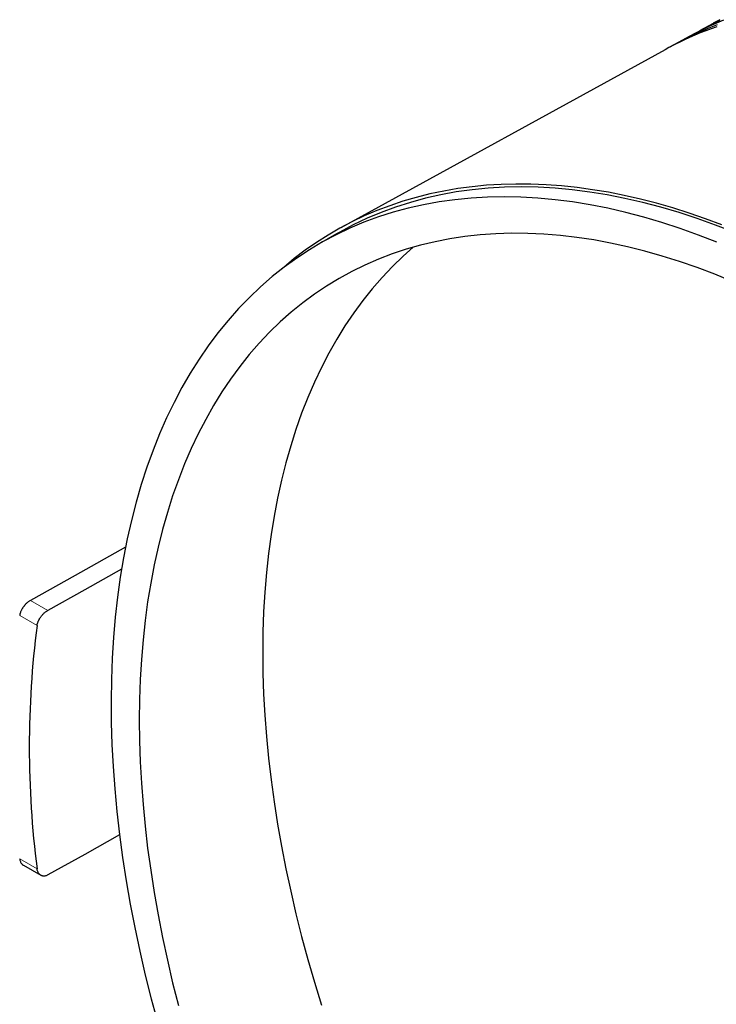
# Model space of a CAD drawing. Header units: millimetres. Extents: x 8 to 671, y 12 to 523.
# Tile 30 of 62: x 464 to 507, y 150 to 211. Entities that reach past the tile are written whole.
import ezdxf

# ---------------------------------------------------------------- set-up
doc = ezdxf.new("R2010")
doc.units = ezdxf.units.MM

msp = doc.modelspace()

# ---------------------------------------------------------------- linework, layer by layer
at = {"color": 7, "linetype": 'Continuous', "lineweight": 30}
for p, q in [((506.381, 210.602), (505.544, 210.142)), ((504.899, 209.788), (504.05, 209.322)), ((503.417, 208.974), (483.417, 197.991)), ((483.131, 197.601), (482.07, 196.988)), ((463.815, 158.637), (464.889, 158.017))]:
    msp.add_line(p, q, dxfattribs=at)
at = {"color": 8, "linetype": 'Continuous', "lineweight": 0}
for p, q in [((465.322, 174.368), (464.248, 174.988)), ((464.659, 173.444), (463.586, 174.063)), ((464.659, 158.42), (463.586, 159.039))]:
    msp.add_line(p, q, dxfattribs=at)
at = {"color": 7, "linetype": 'Continuous', "lineweight": 30, "flags": 128}
for points in [[(506.607, 210.391), (506.268, 210.27), (505.931, 210.143), (505.597, 210.011), (505.266, 209.873), (504.938, 209.73), (504.613, 209.581), (504.291, 209.427), (503.971, 209.268), (503.655, 209.103), (503.417, 208.974)], [(503.735, 209.145), (503.952, 209.267), (504.242, 209.426), (504.535, 209.579), (504.83, 209.728), (505.128, 209.873), (505.428, 210.013), (505.731, 210.148), (506.036, 210.278), (506.344, 210.404), (506.654, 210.525)], [(507.028, 210.804), (506.17, 210.43), (505.332, 210.019), (504.899, 209.788)], [(505.223, 209.962), (505.976, 210.373), (506.815, 210.784)], [(506.805, 210.828), (506.398, 210.611), (506.381, 210.602)], [(506.929, 198.165), (505.912, 198.543), (504.899, 198.891), (503.892, 199.209), (502.89, 199.496), (501.895, 199.753), (500.906, 199.978), (499.924, 200.173), (498.95, 200.336), (497.985, 200.469), (497.029, 200.57), (496.082, 200.64), (495.145, 200.679), (494.218, 200.686), (493.302, 200.662), (492.398, 200.607), (491.506, 200.521), (490.627, 200.403), (489.76, 200.254), (488.907, 200.074), (488.067, 199.863), (487.242, 199.621), (486.432, 199.349), (485.637, 199.045), (484.858, 198.712), (484.095, 198.348), (483.349, 197.954), (482.62, 197.53), (481.908, 197.077), (481.213, 196.594), (480.537, 196.083), (479.88, 195.542), (479.763, 195.441)], [(507.677, 197.704), (506.539, 198.148), (505.407, 198.554), (504.281, 198.922), (503.162, 199.252), (502.05, 199.544), (500.946, 199.798), (499.852, 200.013), (498.768, 200.189), (497.694, 200.327), (496.631, 200.425), (495.581, 200.484), (494.543, 200.505), (493.519, 200.486), (492.509, 200.428), (491.515, 200.331), (490.535, 200.195), (489.572, 200.02), (488.626, 199.807), (487.698, 199.554), (486.788, 199.264), (485.897, 198.935), (485.025, 198.568), (484.173, 198.163), (483.342, 197.721), (483.131, 197.601)], [(506.616, 197.092), (505.479, 197.535), (504.346, 197.941), (503.22, 198.31), (502.101, 198.64), (500.989, 198.932), (499.886, 199.186), (498.791, 199.401), (497.707, 199.577), (496.633, 199.714), (495.571, 199.813), (494.52, 199.872), (493.483, 199.892), (492.459, 199.874), (491.449, 199.816), (490.454, 199.719), (489.475, 199.583), (488.512, 199.408), (487.566, 199.194), (486.637, 198.942), (485.727, 198.651), (484.836, 198.322), (483.964, 197.956), (483.113, 197.551), (482.282, 197.109), (481.472, 196.629), (480.684, 196.113), (479.919, 195.56), (479.176, 194.972), (478.457, 194.347), (477.762, 193.687), (477.091, 192.993), (476.445, 192.264), (475.824, 191.501), (475.229, 190.705), (474.66, 189.876), (474.118, 189.015), (473.602, 188.123), (473.114, 187.199), (472.654, 186.246), (472.221, 185.262), (471.817, 184.249), (471.441, 183.209), (471.094, 182.14), (470.776, 181.045), (470.487, 179.924), (470.227, 178.777), (469.997, 177.606), (469.797, 176.411), (469.627, 175.193), (469.486, 173.954), (469.376, 172.693), (469.296, 171.412), (469.247, 170.111), (469.227, 168.792), (469.238, 167.455), (469.279, 166.101), (469.35, 164.732), (469.452, 163.348), (469.584, 161.95), (469.745, 160.539), (469.937, 159.117), (470.158, 157.683), (470.409, 156.239), (470.69, 154.787), (471, 153.326), (471.339, 151.859), (471.706, 150.386), (472.103, 148.907)], [(507.572, 194.665), (506.482, 195.112), (505.395, 195.524), (504.314, 195.9), (503.239, 196.239), (502.171, 196.543), (501.11, 196.81), (500.058, 197.04), (499.014, 197.233), (497.98, 197.39), (496.956, 197.509), (495.944, 197.591), (494.943, 197.636), (493.954, 197.644), (492.979, 197.614), (492.017, 197.548), (491.07, 197.444), (490.138, 197.303), (489.222, 197.125), (488.322, 196.91), (487.438, 196.658), (486.573, 196.37), (485.726, 196.045), (484.897, 195.684), (484.088, 195.288), (483.298, 194.855), (482.529, 194.388), (481.781, 193.885), (481.054, 193.348), (480.349, 192.776), (479.667, 192.17), (479.008, 191.531), (478.372, 190.859), (477.759, 190.154), (477.171, 189.417), (476.608, 188.649), (476.069, 187.849), (475.556, 187.019), (475.068, 186.159), (474.607, 185.27), (474.172, 184.352), (473.763, 183.405), (473.382, 182.431), (473.028, 181.431), (472.701, 180.404), (472.402, 179.352), (472.13, 178.275), (471.887, 177.174), (471.672, 176.05), (471.485, 174.903), (471.327, 173.735), (471.198, 172.546), (471.097, 171.337), (471.025, 170.108), (470.982, 168.861), (470.967, 167.597), (470.982, 166.316), (471.025, 165.019), (471.097, 163.708), (471.198, 162.382), (471.327, 161.044), (471.485, 159.693), (471.672, 158.331), (471.887, 156.958), (472.13, 155.576), (472.402, 154.186), (472.701, 152.789), (473.028, 151.385), (473.382, 149.975)], [(487.869, 196.786), (487.246, 196.231), (486.59, 195.595), (485.956, 194.925), (485.347, 194.224), (484.761, 193.491), (484.201, 192.726), (483.664, 191.93), (483.154, 191.104), (482.668, 190.247), (482.209, 189.362), (481.776, 188.448), (481.37, 187.506), (480.99, 186.537), (480.637, 185.541), (480.312, 184.519), (480.014, 183.471), (479.744, 182.399), (479.502, 181.304), (479.288, 180.185), (479.102, 179.043), (478.945, 177.88), (478.816, 176.697), (478.715, 175.493), (478.644, 174.27), (478.601, 173.029), (478.586, 171.771), (478.601, 170.496), (478.644, 169.205), (478.715, 167.9), (478.816, 166.58), (478.945, 165.248), (479.102, 163.903), (479.288, 162.547), (479.502, 161.181), (479.744, 159.806), (480.014, 158.422), (480.312, 157.031), (480.637, 155.633), (480.99, 154.23), (481.37, 152.822), (481.776, 151.411), (482.209, 149.997)], [(470.124, 178.262), (467.002, 176.523), (464.248, 174.988)], [(469.877, 176.906), (467.602, 175.638), (465.322, 174.368)], [(469.751, 160.505), (467.602, 159.307), (465.322, 158.037)]]:
    msp.add_lwpolyline(points, dxfattribs=at)
at = {"color": 7, "linetype": 'Continuous', "lineweight": 30}
msp.add_arc((522.958, 165.932), 58.781, 172.65756, 187.34244, dxfattribs=at)
for points, knots in [([(464.248, 174.988), (464.224, 174.974), (464.177, 174.946), (464.103, 174.892), (464.035, 174.834), (463.973, 174.775), (463.93, 174.728), (463.897, 174.69), (463.876, 174.665), (463.855, 174.638), (463.834, 174.611), (463.81, 174.578), (463.782, 174.537), (463.75, 174.488), (463.719, 174.435), (463.689, 174.378), (463.657, 174.309), (463.626, 174.23), (463.6, 174.144), (463.591, 174.09), (463.586, 174.063)], [0, 0, 0, 0, 0.076749, 0.156078, 0.238015, 0.301214, 0.365906, 0.392212, 0.41876, 0.445549, 0.47258, 0.499853, 0.543249, 0.589918, 0.639862, 0.693081, 0.749576, 0.833036, 0.91651, 1, 1, 1, 1]), ([(464.659, 173.444), (464.663, 173.471), (464.672, 173.525), (464.699, 173.611), (464.729, 173.687), (464.759, 173.752), (464.787, 173.805), (464.818, 173.859), (464.851, 173.911), (464.891, 173.969), (464.938, 174.031), (464.992, 174.095), (465.047, 174.155), (465.109, 174.214), (465.178, 174.272), (465.251, 174.326), (465.299, 174.354), (465.322, 174.368)], [0, 0, 0, 0, 0.083447, 0.166913, 0.250397, 0.300003, 0.349776, 0.399716, 0.449825, 0.500106, 0.567811, 0.634008, 0.698705, 0.761914, 0.843867, 0.923219, 1, 1, 1, 1]), ([(463.586, 159.039), (463.591, 159.009), (463.6, 158.949), (463.626, 158.868), (463.658, 158.8), (463.693, 158.746), (463.729, 158.703), (463.769, 158.667), (463.798, 158.645), (463.815, 158.637), (463.815, 158.637)], [0, 0, 0, 0, 0.1663497, 0.3327356, 0.4991581, 0.6227845, 0.7469392, 0.8716281, 0.996857, 1, 1, 1, 1]), ([(465.322, 158.037), (465.299, 158.025), (465.251, 158.001), (465.178, 157.978), (465.109, 157.967), (465.047, 157.967), (465.002, 157.974), (464.966, 157.983), (464.939, 157.992), (464.913, 158.004), (464.882, 158.02), (464.847, 158.044), (464.807, 158.078), (464.769, 158.122), (464.732, 158.179), (464.699, 158.248), (464.673, 158.33), (464.663, 158.39), (464.659, 158.42)], [0, 0, 0, 0, 0.076773, 0.156121, 0.238072, 0.301281, 0.365981, 0.398904, 0.432203, 0.465881, 0.499937, 0.55473, 0.614605, 0.679563, 0.749605, 0.833053, 0.916518, 1, 1, 1, 1]), ([(505.525, 139.863), (505.542, 139.905), (505.577, 139.994), (505.635, 140.13), (505.7, 140.276), (505.771, 140.43), (505.849, 140.591), (505.932, 140.759), (506.019, 140.931), (506.11, 141.108), (506.23, 141.338), (506.381, 141.622), (506.563, 141.959), (506.751, 142.301), (507.029, 142.804), (507.4, 143.466), (507.864, 144.286), (508.456, 145.322), (509.175, 146.574), (510.02, 148.039), (510.889, 149.539), (511.777, 151.071), (512.684, 152.633), (513.589, 154.19), (514.496, 155.749), (515.102, 156.79), (515.406, 157.313)], [0, 0, 0, 0, 0.006648, 0.013898, 0.021733, 0.03012, 0.039019, 0.048204, 0.057766, 0.067639, 0.077772, 0.096402, 0.115532, 0.134966, 0.154549, 0.201379, 0.248385, 0.295475, 0.38, 0.464399, 0.54892, 0.639598, 0.729704, 0.819428, 0.90941, 1, 1, 1, 1]), ([(505.944, 141.826), (505.946, 141.83), (506.011, 141.949), (506.229, 142.342), (506.6, 143.004), (507.064, 143.824), (507.656, 144.86), (508.375, 146.112), (509.22, 147.577), (510.089, 149.077), (510.977, 150.609), (511.884, 152.171), (512.789, 153.728), (513.696, 155.287), (514.302, 156.328), (514.606, 156.851)], [0, 0, 0, 0, 0.000795, 0.023415, 0.077509, 0.131805, 0.1862, 0.283835, 0.381324, 0.478955, 0.583698, 0.68778, 0.791421, 0.895359, 1, 1, 1, 1])]:
    msp.add_open_spline(points, degree=3, knots=knots, dxfattribs=at)

doc.saveas('drawing.dxf')
